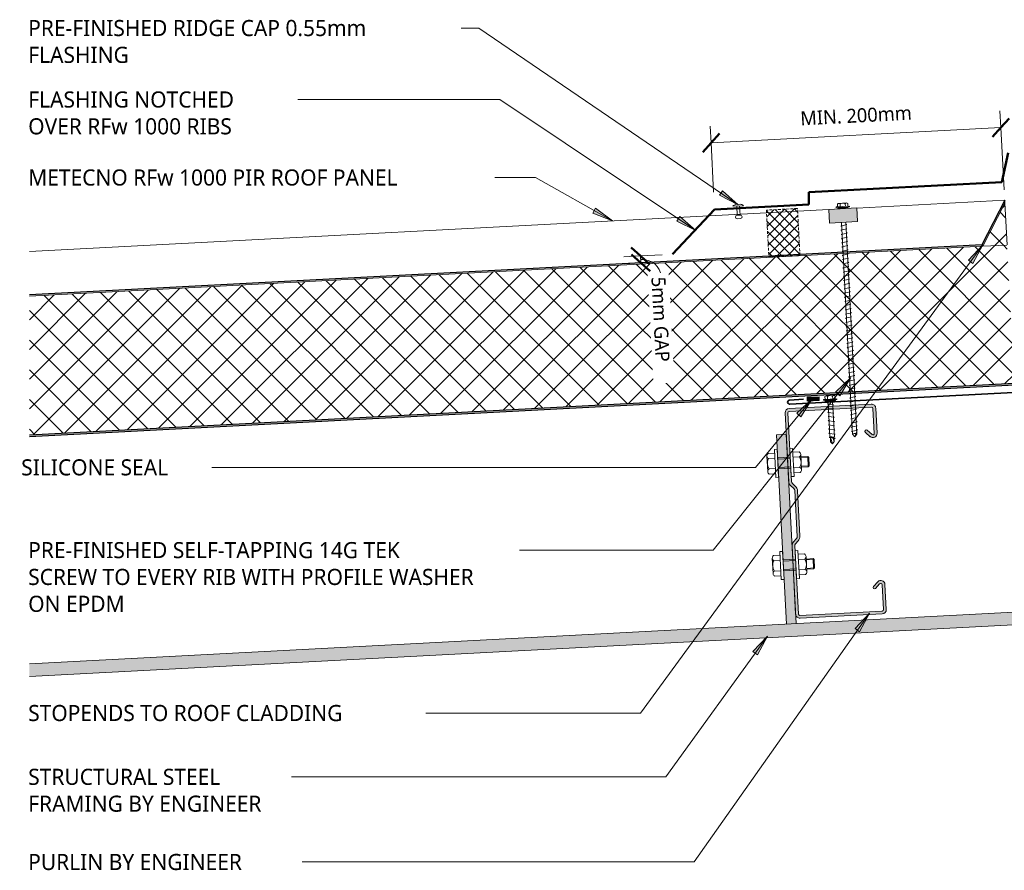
# Model space of a CAD drawing. Header units: millimetres. Extents: x -437 to 1003, y 45 to 661.
# Tile 1 of 2: x -437 to 267, y 45 to 653. Entities that reach past the tile are written whole.
import ezdxf

# ---------------------------------------------------------------- set-up
doc = ezdxf.new("R2010")
doc.units = ezdxf.units.MM
doc.linetypes.add('Dash Short', pattern=[3, 2, -1])
for name, color, linetype, lineweight in [('A-ANNO-DIMS', 211, 'Continuous', 9), ('A-ANNO-DIMS-5', 211, 'Continuous', 9), ('A-DETL', 90, 'Continuous', 13), ('A-DETL-GENF', 92, 'Continuous', 13), ('A-DETL-THIN', 151, 'Continuous', 13), ('G-ANNO-TEXT', 231, 'Continuous', 9)]:
    doc.layers.add(name, color=color, linetype=linetype, lineweight=lineweight)
doc.styles.add('Yu Gothic', font='Yu Gothic.ttf', dxfattribs={"height": 11.5})
doc.styles.add('Yu Gothic_1', font='Yu Gothic.ttf', dxfattribs={"height": 10})
doc.dimstyles.new('Diagonal', dxfattribs={"dimscale": 304.8, "dimtxt": 11.609035, "dimasz": 0.04101, "dimexe": 0.03937, "dimexo": 0.024606, "dimgap": 0.024606, "dimtad": 1, "dimdec": 0, "dimzin": 0, "dimdsep": 46, "dimtxsty": 'Yu Gothic_1', "dimblk1": 'OBLIQUE', "dimblk2": 'OBLIQUE', "dimsah": 1, "dimcen": 0.09, "dimazin": 0, "dimtfac": 1, "dimtdec": 4, "dimtix": 1, "dimtmove": 0, "dimatfit": 3, "dimfxl": 1, "dimtvp": 1, "dimtfill": 1, "dimtolj": 1, "dimtzin": 0, "dimarcsym": 2})
doc.dimstyles.new('Diagonal_1', dxfattribs={"dimscale": 304.8, "dimtxt": 11.609035, "dimasz": 0.04101, "dimexe": 0.03937, "dimexo": 0.024606, "dimgap": 0.024606, "dimtad": 1, "dimdec": 0, "dimzin": 0, "dimdsep": 46, "dimtxsty": 'Yu Gothic_1', "dimblk1": 'OBLIQUE', "dimblk2": 'OBLIQUE', "dimsah": 1, "dimcen": 0.09, "dimazin": 0, "dimtfac": 1, "dimtdec": 4, "dimtix": 1, "dimtmove": 1, "dimatfit": 3, "dimfxl": 1, "dimtvp": 1, "dimtfill": 1, "dimtolj": 1, "dimtzin": 0, "dimarcsym": 2})
pattern_1 = [(222, (294.195, 508.948), (10.03696, -11.14717), []), (312, (294.195, 508.948), (11.14717, 10.03696), [])]

# ---------------------------------------------------------------- blocks, each defined once
blk = doc.blocks.new('Thermospan Insulated Panel3 - 100mm-4139799-01 RIDGE DETAIL Copy 2')
at = {"layer": 'A-DETL-GENF'}
for points in [[(704.63, 132), (0, 132), (0, 131), (704.58, 131)], [(699.39, 32), (17.32, 32), (0, 2), (0, 0), (17.9, 31), (699.34, 31), (699.39, 31.94)]]:
    blk.add_hatch(color=256, dxfattribs=at).paths.add_polyline_path(points)
h = blk.add_hatch(dxfattribs=at)
h.set_pattern_fill('FP_2', color=256, style=0, pattern_type=2)
h.set_pattern_definition(pattern_1)
h.paths.add_polyline_path([(704.58, 131), (0, 131), (0.05, 32), (699.39, 32), (702.65, 94.18)])
h = blk.add_hatch(dxfattribs=at)
h.set_pattern_fill('FP_2', color=256, style=0, pattern_type=2)
h.set_pattern_definition(pattern_1)
h.paths.add_polyline_path([(17.32, 32), (0.04, 32), (0, 18.67), (0, 2), (1.13, 3.96)])
at = {"layer": 'A-DETL-GENF', "lineweight": 25}
for p, q in [((704.63, 132), (0, 132)), ((0, 131), (704.58, 131)), ((0, 0), (17.9, 31)), ((17.9, 31), (148.14, 31)), ((148.14, 31), (170.35, 31)), ((170.35, 31), (699.34, 31)), ((0, 2), (0, 0))]:
    blk.add_line(p, q, dxfattribs=at)
at = {"layer": 'A-DETL-GENF'}
for p, q in [((0, 2), (17.32, 32)), ((0, 31.84), (0, 2)), ((17.32, 32), (0.04, 32)), ((17.32, 32), (699.39, 32)), ((0, 0), (0, 2)), ((0, 0), (105.74, 0)), ((125.74, 0), (148.14, 0)), ((148.14, 0), (170.35, 0)), ((170.35, 0), (697.71, 0))]:
    blk.add_line(p, q, dxfattribs=at)
blk = doc.blocks.new('Metalcraft MSS Purlin-150x65 - Metalcraft MSS Purlin-150x65-2638609-01 RIDGE DETAIL Copy 2')
at = {"layer": 'A-DETL-GENF'}
blk.add_hatch(color=256, dxfattribs=at).paths.add_polyline_path([(3, 0), (61.85, 0), (62.62, 0.1), (63.35, 0.4), (63.97, 0.88), (64.45, 1.5), (64.77, 2.4), (64.85, 3), (64.85, 20.94), (64.75, 21.71), (64.45, 22.43), (63.98, 23.05), (63.37, 23.52), (62.66, 23.82), (61.89, 23.93), (61.12, 23.84), (60.4, 23.56), (59.78, 23.1), (56.4, 19.67), (56.3, 19.43), (56.27, 19.17), (56.3, 18.91), (56.4, 18.67), (56.56, 18.46), (56.77, 18.31), (57.01, 18.21), (57.27, 18.17), (57.53, 18.21), (57.77, 18.31), (57.97, 18.46), (61.26, 21.7), (61.52, 21.81), (61.79, 21.84), (62.06, 21.81), (62.32, 21.7), (62.54, 21.53), (62.71, 21.31), (62.81, 21.06), (62.85, 20.79), (62.81, 2.74), (62.71, 2.5), (62.56, 2.29), (62.35, 2.13), (62.11, 2.03), (61.85, 2), (2.74, 2.03), (2.5, 2.13), (2.29, 2.29), (2.13, 2.5), (2.03, 2.74), (2, 2.99), (2.06, 52.43), (2.22, 52.83), (2.49, 53.18), (4.53, 55.22), (5.32, 56.25), (5.82, 57.46), (5.99, 58.75), (5.99, 90.92), (5.82, 92.21), (5.32, 93.42), (4.53, 94.45), (2.69, 96.3), (2.31, 96.78), (2.08, 97.34), (2, 97.95), (2.04, 147.19), (2.15, 147.45), (2.32, 147.68), (2.55, 147.85), (2.81, 147.96), (3.09, 148), (62.11, 147.97), (62.35, 147.87), (62.56, 147.71), (62.71, 147.5), (62.83, 147.17), (62.85, 147.01), (62.82, 128.73), (62.72, 128.5), (62.57, 128.3), (62.37, 128.15), (62.14, 128.05), (61.89, 128.02), (61.64, 128.05), (61.41, 128.15), (61.21, 128.3), (57.77, 131.69), (57.53, 131.79), (57.27, 131.83), (57.01, 131.79), (56.77, 131.69), (56.56, 131.54), (56.4, 131.33), (56.3, 131.09), (56.27, 130.83), (56.3, 130.57), (56.4, 130.33), (56.56, 130.12), (59.78, 126.9), (60.4, 126.44), (61.12, 126.16), (61.89, 126.07), (62.66, 126.18), (63.37, 126.48), (63.98, 126.95), (64.45, 127.57), (64.75, 128.29), (64.85, 129.06), (64.84, 147.06), (64.75, 147.78), (64.45, 148.5), (63.97, 149.12), (63.35, 149.6), (62.62, 149.9), (61.85, 150), (3, 150), (2.22, 149.9), (1.5, 149.6), (0.88, 149.12), (0.4, 148.5), (0.1, 147.78), (0, 147), (0, 97.81), (0.14, 96.77), (0.53, 95.81), (1.17, 94.98), (3.41, 92.75), (3.72, 92.33), (3.92, 91.85), (3.99, 91.34), (3.99, 58.34), (3.92, 57.82), (3.72, 57.34), (3.41, 56.93), (1.17, 54.69), (0.53, 53.86), (0.14, 52.9), (0, 51.87), (0, 3), (0.1, 2.22), (0.4, 1.5), (0.88, 0.88), (1.5, 0.4), (2.22, 0.1)])
for p, q in [((61.85, 150), (3, 150)), ((3.09, 148), (61.85, 148)), ((0, 147), (0, 97.81)), ((2, 97.95), (2, 146.91)), ((62.85, 147.01), (62.85, 128.98)), ((64.85, 129.06), (64.85, 147)), ((56.56, 130.12), (59.78, 126.9)), ((61.21, 128.3), (57.97, 131.54)), ((1.17, 94.98), (3.41, 92.75)), ((4.53, 94.45), (2.69, 96.3)), ((3.99, 91.34), (3.99, 58.34)), ((5.99, 58.75), (5.99, 90.92)), ((3.41, 56.93), (1.17, 54.69)), ((0, 51.87), (0, 3)), ((2, 2.99), (2, 52)), ((2.49, 53.18), (4.53, 55.22)), ((59.78, 23.1), (56.56, 19.88)), ((57.97, 18.46), (61.04, 21.53)), ((62.85, 20.79), (62.85, 2.99)), ((64.85, 3), (64.85, 20.94)), ((61.85, 2), (2.99, 2)), ((3, 0), (61.85, 0))]:
    blk.add_line(p, q, dxfattribs=at)
for centre, radius, start, end in [((3, 147), 3, 90, 180), ((3.09, 146.91), 1.09, 90, 180), ((61.85, 147), 3, 360, 90), ((61.85, 147.01), 0.993, 0, 90), ((57.27, 130.83), 1, 45, 225), ((61.85, 129.06), 2.99, 226.03381, 0), ((61.89, 128.98), 0.959, 225, 0), ((3.99, 97.81), 3.99, 180, 225), ((4.34, 97.95), 2.34, 180, 225), ((2, 91.34), 1.99, 0, 45), ((1, 90.92), 4.99, 360, 45), ((2, 58.34), 1.99, 315, 360), ((1, 58.75), 4.99, 315, 360), ((3.99, 51.87), 3.99, 135, 180), ((3.67, 52), 1.67, 135, 180), ((61.85, 20.94), 2.99, 360, 133.96619), ((61.79, 20.79), 1.06, 0, 135), ((57.27, 19.17), 1, 135, 315), ((3, 3), 3, 180, 270), ((2.99, 2.99), 0.993, 180, 270), ((61.85, 3), 3, 270, 360), ((61.85, 2.99), 0.993, 270, 0)]:
    blk.add_arc(centre, radius, start, end, dxfattribs=at)
blk = doc.blocks.new('Rivets - M8 - Rivets-2839274-01 RIDGE DETAIL Copy 2')
at = {"layer": 'A-DETL-GENF'}
for p, q in [((-2, 7.33), (-6.57, 7.33)), ((-2, 10), (-2, -10)), ((0, 10), (-2, 10)), ((0, -10), (0, 10)), ((9, -10), (9, 10)), ((9, 10), (11, 10)), ((11, 10), (11, -10)), ((11, 7.33), (15.57, 7.33)), ((-7.57, -5.52), (-7.57, 5.52)), ((-2, 3.7), (-6.57, 3.7)), ((0, 4), (9, 4)), ((0, 3), (9, 3)), ((11, 3.7), (15.57, 3.7)), ((16.57, -5.52), (16.57, 5.52)), ((16.57, 3.67), (21.54, 3.67)), ((16.57, 3.01), (22.2, 3.01)), ((21.54, 3.67), (22.2, 3.01)), ((21.54, -3.67), (21.54, 3.67)), ((22.2, 3.01), (22.2, -3.01)), ((-2, -3.7), (-6.57, -3.7)), ((0, -3), (9, -3)), ((0, -4), (9, -4)), ((11, -3.7), (15.57, -3.7)), ((22.2, -3.01), (16.57, -3.01)), ((16.57, -3.67), (21.54, -3.67)), ((21.54, -3.67), (22.2, -3.01)), ((-2, -7.33), (-6.57, -7.33)), ((-2, -10), (0, -10)), ((11, -10), (9, -10)), ((11, -7.33), (15.57, -7.33))]:
    blk.add_line(p, q, dxfattribs=at)
for centre, radius, start, end in [((-5.42, 5.52), 2.15, 122.38007, 237.61993), ((14.42, 5.52), 2.15, 302.38007, 57.61993), ((-0.24, 0), 7.33, 149.72736, 210.27264), ((9.24, 0), 7.33, 329.72736, 30.27264), ((-5.42, -5.52), 2.15, 122.38007, 237.61993), ((14.42, -5.52), 2.15, 302.38007, 57.61993)]:
    blk.add_arc(centre, radius, start, end, dxfattribs=at)
blk = doc.blocks.new('Rivets - M8 - Rivets-2839297-01 RIDGE DETAIL Copy 2')
at = {"layer": 'A-DETL-GENF'}
for p, q in [((-2, 7.33), (-6.57, 7.33)), ((-2, -10), (-2, 10)), ((-2, 10), (0, 10)), ((0, 10), (0, -10)), ((9, 10), (9, -10)), ((11, 10), (9, 10)), ((11, -10), (11, 10)), ((11, 7.33), (15.57, 7.33)), ((-7.57, 5.52), (-7.57, -5.52)), ((-2, 3.7), (-6.57, 3.7)), ((0, 4), (9, 4)), ((0, 3), (9, 3)), ((11, 3.7), (15.57, 3.7)), ((16.57, 5.52), (16.57, -5.52)), ((16.57, 3.67), (21.54, 3.67)), ((22.2, 3.01), (16.57, 3.01)), ((21.54, 3.67), (22.2, 3.01)), ((21.54, 3.67), (21.54, -3.67)), ((22.2, -3.01), (22.2, 3.01)), ((-2, -3.7), (-6.57, -3.7)), ((0, -3), (9, -3)), ((0, -4), (9, -4)), ((11, -3.7), (15.57, -3.7)), ((16.57, -3.01), (22.2, -3.01)), ((16.57, -3.67), (21.54, -3.67)), ((21.54, -3.67), (22.2, -3.01)), ((-2, -7.33), (-6.57, -7.33)), ((0, -10), (-2, -10)), ((9, -10), (11, -10)), ((11, -7.33), (15.57, -7.33))]:
    blk.add_line(p, q, dxfattribs=at)
for centre, radius, start, end in [((-5.42, 5.52), 2.15, 122.38007, 237.61993), ((14.42, 5.52), 2.15, 302.38007, 57.61993), ((-0.24, 0), 7.33, 149.72736, 210.27264), ((9.24, 0), 7.33, 329.72736, 30.27264), ((-5.42, -5.52), 2.15, 122.38007, 237.61993), ((14.42, -5.52), 2.15, 302.38007, 57.61993)]:
    blk.add_arc(centre, radius, start, end, dxfattribs=at)
blk = doc.blocks.new('01 Roof Ridge insulated panels - 01 Roof Ridge insulated panels-3437729-01 RIDGE DETAIL Copy 2')
at = {"layer": 'A-DETL-GENF', "lineweight": 35}
for p, q in [((-9.92, 0), (-169.7, -8.37)), ((0, -9.88), (-9.92, 0)), ((-169.85, -5.38), (-159.87, -4.85)), ((0, -9.88), (9.8, 0)), ((9.8, 0), (169.58, -8.37)), ((169.74, -5.35), (159.75, -4.83))]:
    blk.add_line(p, q, dxfattribs=at)
for centre, radius, start, end in [((-169.78, -6.88), 1.5, 93, 273), ((169.66, -6.86), 1.51, 267.002, 87.002)]:
    blk.add_arc(centre, radius, start, end, dxfattribs=at)
blk = doc.blocks.new('Foam Closure - Foam Closure-4711721-01 RIDGE DETAIL Copy 2')
at = {"layer": 'A-DETL-GENF'}
h = blk.add_hatch(dxfattribs=at)
h.set_pattern_fill('FP_4', color=256, style=0, pattern_type=2)
h.set_pattern_definition([(42, (-123.841, -477.321), (-3.345653, 3.715724), []), (132, (-123.841, -477.321), (-3.715724, -3.345653), [])])
h.paths.add_polyline_path([(0, 0), (22.22, 0), (22.22, 33.54), (0, 33.54)])
at = {"layer": 'A-DETL-GENF', "linetype": 'Dash Short'}
for p, q in [((22.22, 33.54), (0, 33.54)), ((0, 33.54), (0, 0)), ((22.22, 0), (22.22, 33.54)), ((0, 0), (22.22, 0))]:
    blk.add_line(p, q, dxfattribs=at)
blk = doc.blocks.new('TEK Screw - TEK Screw-3687940-01 RIDGE DETAIL Copy 2')
at = {"layer": 'A-DETL-GENF'}
blk.add_hatch(color=256, dxfattribs=at).paths.add_polyline_path([(3.67, 0), (-3.67, 0), (-3.67, -1), (3.67, -1)])
for p, q in [((-1.28, 28.98), (0, 30.5)), ((-1.28, 28.98), (-0.56, 26.1)), ((-1.28, 28.98), (-1.28, 25.76)), ((1.28, 28.98), (0, 30.5)), ((0, 30.5), (1.28, 25.76)), ((1.28, 28.98), (1.28, 25.76)), ((-2.17, 26.67), (-1.6, 27)), ((2.17, 25.91), (-2.17, 26.67)), ((-2.17, 23.67), (-1.6, 24)), ((2.17, 22.91), (-2.17, 23.67)), ((-1.28, 25.76), (-1.6, 25.44)), ((-1.6, 0), (-1.6, 25.44)), ((1.28, 25.76), (1.6, 25.44)), ((1.6, 25.58), (2.17, 25.91)), ((1.6, 25.44), (1.6, 0)), ((1.6, 22.58), (2.17, 22.91)), ((-2.17, 20.67), (-1.6, 21)), ((2.17, 19.91), (-2.17, 20.67)), ((-2.17, 17.67), (-1.6, 18)), ((2.17, 16.91), (-2.17, 17.67)), ((-2.17, 14.67), (-1.6, 15)), ((2.17, 13.91), (-2.17, 14.67)), ((1.6, 19.58), (2.17, 19.91)), ((1.6, 16.58), (2.17, 16.91)), ((-2.17, 11.67), (-1.6, 12)), ((2.17, 10.91), (-2.17, 11.67)), ((-2.17, 8.67), (-1.6, 9)), ((2.17, 7.91), (-2.17, 8.67)), ((1.6, 13.58), (2.17, 13.91)), ((1.6, 10.58), (2.17, 10.91)), ((1.6, 7.58), (2.17, 7.91)), ((-2.17, 5.67), (-1.6, 6)), ((2.17, 4.91), (-2.17, 5.67)), ((-2.17, 2.67), (-1.6, 3)), ((2.17, 1.91), (-2.17, 2.67)), ((1.6, 4.58), (2.17, 4.91)), ((1.6, 1.58), (2.17, 1.91)), ((-4.79, -1.5), (-4.79, -1)), ((-3.67, -1), (-4.79, -1)), ((4.79, -1.5), (-4.79, -1.5)), ((3.67, 0), (-3.67, 0)), ((-3.67, 0), (-3.67, -1)), ((-3.67, -1), (3.67, -1)), ((-3.67, -1.5), (-3.67, -3.47)), ((-2.76, -3.97), (2.76, -3.97)), ((-1.85, -1.5), (-1.85, -3.47)), ((1.85, -1.5), (1.85, -3.47)), ((3.67, -1), (3.67, 0)), ((4.79, -1), (3.67, -1)), ((3.67, -1.5), (3.67, -3.47)), ((4.79, -1), (4.79, -1.5))]:
    blk.add_line(p, q, dxfattribs=at)
for centre, radius, start, end in [((0.49, 26.64), 1.18, 207.06377, 311.76062), ((-2.76, -2.9), 1.08, 212.38007, 327.61993), ((0, -0.31), 3.67, 239.72736, 300.27264), ((2.76, -2.9), 1.08, 212.38007, 327.61993)]:
    blk.add_arc(centre, radius, start, end, dxfattribs=at)
blk = doc.blocks.new('Profiled Washer 01 - Profiled Washer 01-4340915-01 RIDGE DETAIL Copy 2')
at = {"layer": 'A-DETL-GENF'}
for points in [[(-10, -6.11), (10, -6.11), (10, 3.59), (-10, 3.59)], [(-3.67, 3.59), (3.67, 3.59), (3.67, 4.59), (-3.67, 4.59), (-3.67, 4.31)]]:
    blk.add_hatch(color=256, dxfattribs=at).paths.add_polyline_path(points)
for p, q in [((-3.67, 5.09), (-3.67, 7.07)), ((-2.76, 7.57), (2.76, 7.57)), ((-1.85, 5.09), (-1.85, 7.07)), ((1.85, 5.09), (1.85, 7.07)), ((3.67, 5.09), (3.67, 7.07)), ((10, 3.59), (-10, 3.59)), ((-10, 3.59), (-10, -6.11)), ((4.79, 5.09), (-4.79, 5.09)), ((-4.79, 5.09), (-4.79, 4.59)), ((-3.67, 4.59), (-4.79, 4.59)), ((3.67, 4.59), (-3.67, 4.59)), ((-3.67, 4.59), (-3.67, 3.59)), ((4.79, 4.59), (3.67, 4.59)), ((3.67, 3.59), (3.67, 4.59)), ((4.79, 4.59), (4.79, 5.09)), ((10, -6.11), (10, 3.59)), ((-10, -6.11), (10, -6.11)), ((-1.6, -6.11), (-1.6, -157.74)), ((1.6, -157.74), (1.6, -6.11)), ((2.17, -7.91), (-2.17, -8.67)), ((-2.17, -8.67), (-1.6, -9)), ((2.17, -10.91), (-2.17, -11.67)), ((-2.17, -11.67), (-1.6, -12)), ((2.17, -13.91), (-2.17, -14.67)), ((1.6, -7.58), (2.17, -7.91)), ((1.6, -10.58), (2.17, -10.91)), ((1.6, -13.58), (2.17, -13.91)), ((-2.17, -14.67), (-1.6, -15)), ((2.17, -16.91), (-2.17, -17.67)), ((-2.17, -17.67), (-1.6, -18)), ((2.17, -19.91), (-2.17, -20.67)), ((-2.17, -20.67), (-1.6, -21)), ((1.6, -16.58), (2.17, -16.91)), ((1.6, -19.58), (2.17, -19.91)), ((2.17, -22.91), (-2.17, -23.67)), ((-2.17, -23.67), (-1.6, -24)), ((2.17, -25.91), (-2.17, -26.67)), ((-2.17, -26.67), (-1.6, -27)), ((1.6, -22.58), (2.17, -22.91)), ((1.6, -25.58), (2.17, -25.91)), ((2.17, -28.91), (-2.17, -29.67)), ((-2.17, -29.67), (-1.6, -30)), ((2.17, -31.91), (-2.17, -32.67)), ((-2.17, -32.67), (-1.6, -33)), ((2.17, -34.91), (-2.17, -35.67)), ((1.6, -28.58), (2.17, -28.91)), ((1.6, -31.58), (2.17, -31.91)), ((1.6, -34.58), (2.17, -34.91)), ((-2.17, -35.67), (-1.6, -36)), ((2.17, -37.91), (-2.17, -38.67)), ((-2.17, -38.67), (-1.6, -39)), ((2.17, -40.91), (-2.17, -41.67)), ((-2.17, -41.67), (-1.6, -42)), ((1.6, -37.58), (2.17, -37.91)), ((1.6, -40.58), (2.17, -40.91)), ((2.17, -43.91), (-2.17, -44.67)), ((-2.17, -44.67), (-1.6, -45)), ((2.17, -46.91), (-2.17, -47.67)), ((-2.17, -47.67), (-1.6, -48)), ((1.6, -43.58), (2.17, -43.91)), ((1.6, -46.58), (2.17, -46.91)), ((2.17, -49.91), (-2.17, -50.67)), ((-2.17, -50.67), (-1.6, -51)), ((2.17, -52.91), (-2.17, -53.67)), ((-2.17, -53.67), (-1.6, -54)), ((2.17, -55.91), (-2.17, -56.67)), ((1.6, -49.58), (2.17, -49.91)), ((1.6, -52.58), (2.17, -52.91)), ((1.6, -55.58), (2.17, -55.91)), ((-2.17, -56.67), (-1.6, -57)), ((2.17, -58.91), (-2.17, -59.67)), ((-2.17, -59.67), (-1.6, -60)), ((2.17, -61.91), (-2.17, -62.67)), ((-2.17, -62.67), (-1.6, -63)), ((1.6, -58.58), (2.17, -58.91)), ((1.6, -61.58), (2.17, -61.91)), ((2.17, -64.91), (-2.17, -65.67)), ((-2.17, -65.67), (-1.6, -66)), ((2.17, -67.91), (-2.17, -68.67)), ((-2.17, -68.67), (-1.6, -69)), ((1.6, -64.58), (2.17, -64.91)), ((1.6, -67.58), (2.17, -67.91)), ((2.17, -70.91), (-2.17, -71.67)), ((-2.17, -71.67), (-1.6, -72)), ((2.17, -73.91), (-2.17, -74.67)), ((-2.17, -74.67), (-1.6, -75)), ((2.17, -76.91), (-2.17, -77.67)), ((1.6, -70.58), (2.17, -70.91)), ((1.6, -73.58), (2.17, -73.91)), ((1.6, -76.58), (2.17, -76.91)), ((-2.17, -77.67), (-1.6, -78)), ((2.17, -79.91), (-2.17, -80.67)), ((-2.17, -80.67), (-1.6, -81)), ((2.17, -82.91), (-2.17, -83.67)), ((-2.17, -83.67), (-1.6, -84)), ((1.6, -79.58), (2.17, -79.91)), ((1.6, -82.58), (2.17, -82.91)), ((2.17, -85.91), (-2.17, -86.67)), ((-2.17, -86.67), (-1.6, -87)), ((2.17, -88.91), (-2.17, -89.67)), ((-2.17, -89.67), (-1.6, -90)), ((1.6, -85.58), (2.17, -85.91)), ((1.6, -88.58), (2.17, -88.91)), ((2.17, -91.91), (-2.17, -92.67)), ((-2.17, -92.67), (-1.6, -93)), ((2.17, -94.91), (-2.17, -95.67)), ((-2.17, -95.67), (-1.6, -96)), ((2.17, -97.91), (-2.17, -98.67)), ((1.6, -91.58), (2.17, -91.91)), ((1.6, -94.58), (2.17, -94.91)), ((1.6, -97.58), (2.17, -97.91)), ((-2.17, -98.67), (-1.6, -99)), ((2.17, -100.91), (-2.17, -101.67)), ((-2.17, -101.67), (-1.6, -102)), ((2.17, -103.91), (-2.17, -104.67)), ((-2.17, -104.67), (-1.6, -105)), ((1.6, -100.58), (2.17, -100.91)), ((1.6, -103.58), (2.17, -103.91)), ((2.17, -106.91), (-2.17, -107.67)), ((-2.17, -107.67), (-1.6, -108)), ((2.17, -109.91), (-2.17, -110.67)), ((-2.17, -110.67), (-1.6, -111)), ((1.6, -106.58), (2.17, -106.91)), ((1.6, -109.58), (2.17, -109.91)), ((2.17, -112.91), (-2.17, -113.67)), ((-2.17, -113.67), (-1.6, -114)), ((2.17, -115.91), (-2.17, -116.67)), ((-2.17, -116.67), (-1.6, -117)), ((2.17, -118.91), (-2.17, -119.67)), ((1.6, -112.58), (2.17, -112.91)), ((1.6, -115.58), (2.17, -115.91)), ((1.6, -118.58), (2.17, -118.91)), ((-2.17, -119.67), (-1.6, -120)), ((2.17, -121.91), (-2.17, -122.67)), ((-2.17, -122.67), (-1.6, -123)), ((2.17, -124.91), (-2.17, -125.67)), ((-2.17, -125.67), (-1.6, -126)), ((1.6, -121.58), (2.17, -121.91)), ((1.6, -124.58), (2.17, -124.91)), ((2.17, -127.91), (-2.17, -128.67)), ((-2.17, -128.67), (-1.6, -129)), ((2.17, -130.91), (-2.17, -131.67)), ((-2.17, -131.67), (-1.6, -132)), ((1.6, -127.58), (2.17, -127.91)), ((1.6, -130.58), (2.17, -130.91)), ((1.6, -133.58), (2.17, -133.91)), ((2.17, -133.91), (-2.17, -134.67)), ((-2.17, -134.67), (-1.6, -135)), ((2.17, -136.91), (-2.17, -137.67)), ((-2.17, -137.67), (-1.6, -138)), ((2.17, -139.91), (-2.17, -140.67)), ((-2.17, -140.67), (-1.6, -141)), ((1.6, -136.58), (2.17, -136.91)), ((1.6, -139.58), (2.17, -139.91)), ((2.17, -142.91), (-2.17, -143.67)), ((-2.17, -143.67), (-1.6, -144)), ((2.17, -145.91), (-2.17, -146.67)), ((-2.17, -146.67), (-1.6, -147)), ((1.6, -142.58), (2.17, -142.91)), ((1.6, -145.58), (2.17, -145.91)), ((2.17, -148.91), (-2.17, -149.67)), ((-2.17, -149.67), (-1.6, -150)), ((2.17, -151.91), (-2.17, -152.67)), ((-2.17, -152.67), (-1.6, -153)), ((1.6, -148.58), (2.17, -148.91)), ((1.6, -151.58), (2.17, -151.91)), ((1.6, -154.58), (2.17, -154.91)), ((2.17, -154.91), (-2.17, -155.67)), ((-2.17, -155.67), (-1.6, -156)), ((-1.6, -157.74), (0, -159.64)), ((0, -159.64), (1.6, -155.68)), ((1.6, -157.74), (0, -159.64))]:
    blk.add_line(p, q, dxfattribs=at)
for centre, radius, start, end in [((-2.76, 6.49), 1.08, 32.38007, 147.61993), ((0, 3.9), 3.67, 59.72736, 120.27264), ((2.76, 6.49), 1.08, 32.38007, 147.61993), ((0.08, -160.36), 3.11, 74.30592, 122.49751)]:
    blk.add_arc(centre, radius, start, end, dxfattribs=at)
blk = doc.blocks.new('Pop Rivets - Rivet-4132439-01 RIDGE DETAIL Copy 2')
at = {"layer": 'A-DETL-GENF'}
for p, q in [((-1.24, 9.03), (1.17, 9.03)), ((1.17, 6.53), (-1.24, 6.53)), ((-1, 6.53), (-1, 0)), ((1, 6.53), (1, 0)), ((3.77, 0), (-3.77, 0)), ((-1.5, -1.16), (1.5, -1.16))]:
    blk.add_line(p, q, dxfattribs=at)
for centre, radius, start, end in [((-1.24, 7.78), 1.25, 90, 270), ((1.17, 7.78), 1.25, 270, 90), ((-1.5, 1.65), 2.8, 216, 270), ((1.5, 1.65), 2.8, 270, 324)]:
    blk.add_arc(centre, radius, start, end, dxfattribs=at)
blk = doc.blocks.new('DIMBLOCK2-01 RIDGE DETAIL Copy 2')
at = {"layer": 'A-ANNO-DIMS-5', "lineweight": 50}
for p, q in [((6.96, 483.95), (0.39, 489.87)), ((7.22, 478.98), (0.65, 484.9)), ((6.96, 483.95), (13.53, 478.04)), ((7.22, 478.98), (13.79, 473.07))]:
    blk.add_line(p, q, dxfattribs=at)
at = {"layer": 'A-ANNO-DIMS-5'}
for p, q in [((6.96, 483.95), (-5.02, 483.32)), ((7.22, 478.98), (-4.76, 478.35)), ((6.96, 483.95), (22.39, 484.76)), ((6.96, 483.95), (7.22, 478.98)), ((7.22, 478.98), (8.56, 479.05))]:
    blk.add_line(p, q, dxfattribs=at)
blk.add_ellipse((7.77, 468.43), major_axis=(13.97, 0.73), ratio=0.933013, start_param=0, end_param=1.570796, dxfattribs=at)
at = {"layer": 'A-ANNO-DIMS-5', "color": 0, "insert": (24.74, 469.32), "char_height": 10, "width": 73.5467, "attachment_point": 1, "rotation": 273, "line_spacing_factor": 1.024327, "style": 'Yu Gothic_1', "bg_fill": 3, "box_fill_scale": 1.25, "bg_fill_color": 9, "bg_fill_true_color": 13158600, "bg_fill_transparency": 0}
blk.add_mtext('5mm GAP', dxfattribs=at)
blk = doc.blocks.new('_Oblique')
at = {"color": 0, "linetype": 'ByBlock', "lineweight": -2}
blk.add_line((-0.5, -0.5), (0.5, 0.5), dxfattribs=at)
blk = doc.blocks.new('DIMBLOCK4-01 RIDGE DETAIL Copy 2')
at = {"layer": 'A-ANNO-DIMS-5'}
for p, q in [((264.43, 575.57), (263.81, 587.56)), ((57.39, 564.72), (56.77, 576.7)), ((57.39, 564.72), (264.43, 575.57)), ((264.43, 575.57), (266.76, 531.14)), ((57.39, 564.72), (59.24, 529.54))]:
    blk.add_line(p, q, dxfattribs=at)
at = {"layer": 'A-ANNO-DIMS-5', "lineweight": 50}
for p, q in [((264.43, 575.57), (270.35, 582.14)), ((57.39, 564.72), (63.31, 571.29)), ((264.43, 575.57), (258.52, 569)), ((57.39, 564.72), (51.48, 558.15))]:
    blk.add_line(p, q, dxfattribs=at)
at = {"layer": 'A-ANNO-DIMS-5', "color": 0, "insert": (120.88, 587.11), "char_height": 10, "width": 93.8283, "attachment_point": 1, "rotation": 3, "line_spacing_factor": 1.024327, "style": 'Yu Gothic_1', "bg_fill": 3, "box_fill_scale": 1.25, "bg_fill_color": 9, "bg_fill_true_color": 13158600, "bg_fill_transparency": 0}
blk.add_mtext('MIN. 200mm\\fYu Gothic|b0|i0|c178|p34|;\u200d', dxfattribs=at)

msp = doc.modelspace()

# ---------------------------------------------------------------- hatches: boundary and pattern name
at = {"layer": 'A-DETL-GENF'}
for points in [[(126.09, 380.09), (134.7, 380.54), (134.55, 383.33), (125.94, 382.88)], [(111.19, 220.8), (118.18, 221.17), (111.09, 356.45), (104.1, 356.08), (110.86, 227.13)], [(996.4, 183.46), (996.4, 192.48), (283.4, 229.84), (-429.6, 192.48), (-429.6, 183.46), (283.4, 220.83), (510.81, 208.91)]]:
    msp.add_hatch(color=10, dxfattribs=at).paths.add_polyline_path(points)
at = {"layer": 'G-ANNO-TEXT'}
for points in [[(76.81, 520.43), (65.53, 530.51), (63.31, 527.25)], [(-13.03, 508.94), (-25.13, 518.02), (-27.06, 514.58)], [(46.54, 502.15), (35.17, 512.13), (32.97, 508.84)], [(251.66, 491.88), (241.2, 480.94), (244.39, 478.61)], [(157.2, 396.98), (146.3, 386.48), (149.39, 384.01)], [(129.63, 381.88), (118.57, 371.55), (121.62, 369.04)], [(170.51, 228.74), (160.26, 217.61), (163.49, 215.34)], [(97.67, 212.21), (87.28, 201.21), (90.48, 198.89)]]:
    msp.add_hatch(color=7, dxfattribs=at).paths.add_polyline_path(points)

# ---------------------------------------------------------------- linework, layer by layer
at = {"layer": 'A-DETL', "lineweight": 50}
for p, q in [((269.71, 557.67), (265.01, 536.62)), ((265.01, 536.62), (127.34, 529.4)), ((127.34, 520.65), (127.34, 529.4)), ((59.89, 517.12), (127.34, 520.65)), ((59.89, 517.12), (29.88, 485.15))]:
    msp.add_line(p, q, dxfattribs=at)
at = {"layer": 'A-DETL'}
for p, q in [((134.55, 383.33), (125.94, 382.88)), ((125.94, 382.88), (126.09, 380.09)), ((126.09, 380.09), (134.7, 380.54)), ((134.7, 380.54), (134.55, 383.33))]:
    msp.add_line(p, q, dxfattribs=at)
at = {"layer": 'A-DETL-THIN'}
for p, q in [((111.09, 356.45), (104.1, 356.08)), ((104.1, 356.08), (111.19, 220.8)), ((118.18, 221.17), (111.09, 356.45)), ((283.4, 229.84), (-429.6, 192.48)), ((-429.6, 183.46), (283.4, 220.83)), ((111.19, 220.8), (118.18, 221.17))]:
    msp.add_line(p, q, dxfattribs=at)
at = {"layer": 'G-ANNO-TEXT', "color": 7}
for p, q in [((-135.01, 646.75), (-167.61, 646.75)), ((-108.44, 646.75), (-135.01, 646.75)), ((76.81, 520.43), (-108.44, 646.75)), ((-227.18, 595.69), (-263.85, 595.69)), ((-93.46, 595.69), (-227.18, 595.69)), ((46.54, 502.15), (-93.46, 595.69)), ((-128.6, 539.96), (-147.76, 539.96)), ((-68.11, 539.96), (-128.6, 539.96)), ((-13.03, 508.94), (-68.11, 539.96)), ((65.53, 530.51), (63.31, 527.25)), ((76.81, 520.43), (65.53, 530.51)), ((63.31, 527.25), (76.81, 520.43)), ((-25.13, 518.02), (-27.06, 514.58)), ((-27.06, 514.58), (-13.03, 508.94)), ((-13.03, 508.94), (-25.13, 518.02)), ((35.17, 512.13), (32.97, 508.84)), ((32.97, 508.84), (46.54, 502.15)), ((46.54, 502.15), (35.17, 512.13)), ((251.66, 491.88), (6.89, 157.31)), ((251.66, 491.88), (241.2, 480.94)), ((244.39, 478.61), (251.66, 491.88)), ((241.2, 480.94), (244.39, 478.61)), ((157.2, 396.98), (58.99, 273.72)), ((157.2, 396.98), (146.3, 386.48)), ((149.39, 384.01), (157.2, 396.98)), ((129.63, 381.88), (89.26, 332.85)), ((129.63, 381.88), (118.57, 371.55)), ((121.62, 369.04), (129.63, 381.88)), ((146.3, 386.48), (149.39, 384.01)), ((118.57, 371.55), (121.62, 369.04)), ((-315.13, 332.85), (-315.48, 332.85)), ((89.26, 332.85), (-315.13, 332.85)), ((-84.74, 273.72), (-133.21, 273.72)), ((58.99, 273.72), (-84.74, 273.72)), ((170.51, 228.74), (45.34, 50.89)), ((170.51, 228.74), (160.26, 217.61)), ((163.49, 215.34), (170.51, 228.74)), ((97.67, 212.21), (25.06, 111.73)), ((97.67, 212.21), (87.28, 201.21)), ((90.48, 198.89), (97.67, 212.21)), ((160.26, 217.61), (163.49, 215.34)), ((87.28, 201.21), (90.48, 198.89)), ((-143.54, 157.31), (-188.44, 157.31)), ((6.89, 157.31), (-143.54, 157.31)), ((-207.56, 111.73), (-267.49, 111.73)), ((25.06, 111.73), (-207.56, 111.73)), ((-223.09, 50.89), (-261.2, 50.89)), ((45.34, 50.89), (-223.09, 50.89))]:
    msp.add_line(p, q, dxfattribs=at)

# ---------------------------------------------------------------- block references
at = {"layer": 'A-DETL-GENF'}
for name, p, rotation in [('Thermospan Insulated Panel3 - 100mm-4139799-01 RIDGE DETAIL Copy 2', (267.16, 523.65), 183.0000000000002), ('Pop Rivets - Rivet-4132439-01 RIDGE DETAIL Copy 2', (76.76, 519.56), 182.9999999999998), ('Profiled Washer 01 - Profiled Washer 01-4340915-01 RIDGE DETAIL Copy 2', (151.76, 514.06), 3.000019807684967), ('TEK Screw - TEK Screw-3687940-01 RIDGE DETAIL Copy 2', (142.54, 380.13), 182.9999999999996), ('Metalcraft MSS Purlin-150x65 - Metalcraft MSS Purlin-150x65-2638609-01 RIDGE DETAIL Copy 2', (117.98, 224.91), 3.000000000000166), ('Rivets - M8 - Rivets-2839274-01 RIDGE DETAIL Copy 2', (105.16, 335.74), 3.000000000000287), ('Rivets - M8 - Rivets-2839297-01 RIDGE DETAIL Copy 2', (108.99, 262.81), 3.000000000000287)]:
    msp.add_blockref(name, p, dxfattribs=dict(at, rotation=rotation))
at = {"layer": 'A-DETL-GENF', "linetype": 'Dash Short', "rotation": 2.999999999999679}
msp.add_blockref('Foam Closure - Foam Closure-4711721-01 RIDGE DETAIL Copy 2', (98.69, 483.15), dxfattribs=at)
at = {"layer": 'A-DETL-GENF', "lineweight": 35}
msp.add_blockref('01 Roof Ridge insulated panels - 01 Roof Ridge insulated panels-3437729-01 RIDGE DETAIL Copy 2', (283.4, 386.35), dxfattribs=at)

# ---------------------------------------------------------------- texts
at = {"layer": 'G-ANNO-TEXT', "color": 7, "char_height": 11.5, "attachment_point": 1, "style": 'Yu Gothic', "bg_fill": 3, "box_fill_scale": 1.25, "bg_fill_color": 9, "bg_fill_true_color": 13158600, "bg_fill_transparency": 0}
for s, insert, width in [('PRE-FINISHED RIDGE CAP 0.55mm ', (-430.44, 652.5), 306.2446), ('FLASHING', (-430.44, 633.32), 90.1898), ('FLASHING NOTCHED ', (-430.44, 601.44), 189.5991), ('OVER RFw 1000 RIBS', (-430.44, 582.26), 181.5822), ('METECNO RFw 1000 PIR ROOF PANEL', (-430.44, 545.71), 330.2952), ('SILICONE SEAL', (-435.44, 338.6), 133.0801), ('PRE-FINISHED SELF-TAPPING 14G TEK ', (-430.44, 279.47), 347.9324), ('SCREW TO EVERY RIB WITH PROFILE WASHER ', (-430.44, 260.29), 406.8564), ('STOPENDS TO ROOF CLADDING', (-430.44, 163.06), 280.9915), ('STRUCTURAL STEEL ', (-430.44, 117.48), 185.1898), ('FRAMING BY ENGINEER', (-430.44, 98.3), 208.8396), ('PURLIN BY ENGINEER', (-430.44, 56.64), 192.8058)]:
    msp.add_mtext(s, dxfattribs=dict(at, insert=insert, width=width))

# ---------------------------------------------------------------- next in the draw order: texts
at = {"layer": 'G-ANNO-TEXT', "color": 7, "insert": (-430.44, 241.11), "char_height": 11.5, "width": 85.3797, "attachment_point": 1, "style": 'Yu Gothic', "bg_fill": 3, "box_fill_scale": 1.25, "bg_fill_color": 9, "bg_fill_true_color": 13158600, "bg_fill_transparency": 0}
msp.add_mtext('ON EPDM', dxfattribs=at)

# ---------------------------------------------------------------- next in the draw order: dimensions: what is measured, and where the dimension line sits
at = {"layer": 'A-ANNO-DIMS'}
dim = msp.add_linear_dim(base=(264.43, 575.57), p1=(59.63, 522.05), p2=(267.16, 523.65), angle=3, text='MIN. 200mm\u200d', dimstyle='Diagonal', override={"dimpost": '<>', "dimfxl": 207.530318}, dxfattribs=at)
dim.commit()
dim.dimension.update_dxf_attribs({"geometry": 'DIMBLOCK4-01 RIDGE DETAIL Copy 2', "text_midpoint": (160.21, 583.57)})
dim = msp.add_linear_dim(base=(7.22, 478.98), p1=(29.88, 485.15), p2=(16.05, 479.44), angle=273, text='5mm GAP', dimstyle='Diagonal_1', override={"dimpost": '<>', "dimfxl": 14.967529}, dxfattribs=at)
dim.commit()
dim.dimension.update_dxf_attribs({"geometry": 'DIMBLOCK2-01 RIDGE DETAIL Copy 2', "text_midpoint": (20.01, 432.25), "dimtype": 160, "text_rotation": 273})

doc.saveas('drawing.dxf')
